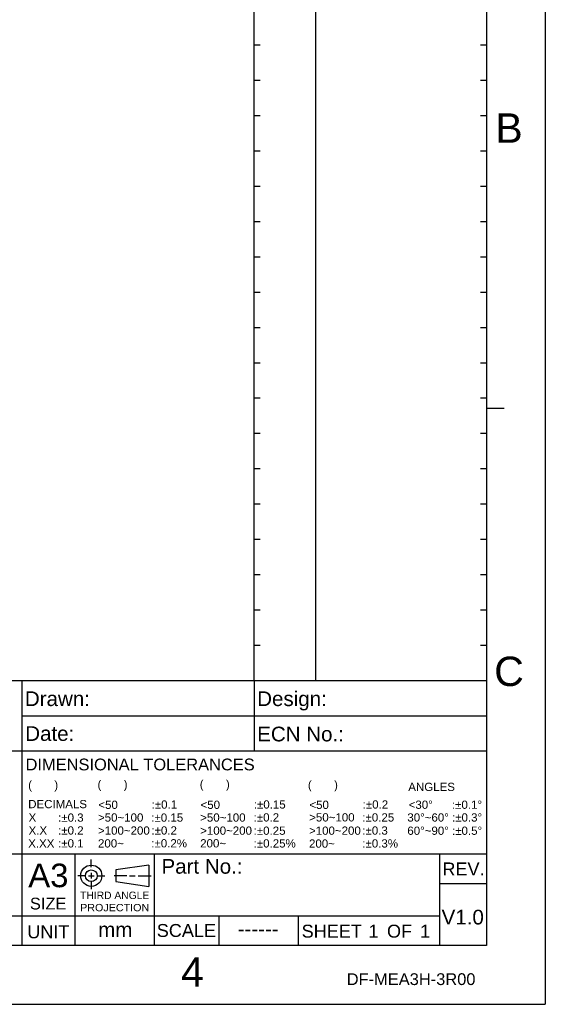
# Model space of a CAD drawing. Header units: millimetres. Extents: x -95 to 535, y -111 to 334.
# Tile 19 of 20: x 401 to 535, y -111 to 140. Entities that reach past the tile are written whole.
import ezdxf
from ezdxf.enums import TextEntityAlignment as Align

# ---------------------------------------------------------------- set-up
doc = ezdxf.new("R2010")
doc.units = ezdxf.units.MM
doc.header["$LTSCALE"] = 23.1
doc.layers.get('0').update_dxf_attribs({"linetype": 'CONTINUOUS'})
doc.layers.add('DIM', color=6, linetype='CONTINUOUS')
doc.layers.add('DRAWING FRAME', color=1, linetype='CONTINUOUS')
doc.styles.add('ARIAL', font='ARIAL.TTF')

msp = doc.modelspace()

# ---------------------------------------------------------------- linework, layer by layer
at = {"layer": 'DRAWING FRAME', "color": 4}
for p in [(535.4447, 334.3981), (535.4447, 334.3981), (-94.5553, -111.1019)]:
    msp.add_line(p, (535.4447, -111.1019), dxfattribs=at)
at = {"layer": 'DRAWING FRAME', "color": 3}
for p, q in [((461.1947, -28.6019), (461.1947, 319.3981)), ((476.9447, -28.6019), (476.9447, 319.3981)), ((520.4447, 319.3981), (520.4447, -96.1019)), ((462.6947, 133.3981), (461.1947, 133.3981)), ((520.4447, 133.3981), (518.9447, 133.3981)), ((462.6947, 124.3981), (461.1947, 124.3981)), ((520.4447, 124.3981), (518.9447, 124.3981)), ((462.6947, 115.3981), (461.1947, 115.3981)), ((520.4447, 115.3981), (518.9447, 115.3981)), ((462.6947, 106.3981), (461.1947, 106.3981)), ((520.4447, 106.3981), (518.9447, 106.3981)), ((462.6947, 97.3981), (461.1947, 97.3981)), ((520.4447, 97.3981), (518.9447, 97.3981)), ((462.6947, 88.3981), (461.1947, 88.3981)), ((520.4447, 88.3981), (518.9447, 88.3981)), ((462.6947, 79.3981), (461.1947, 79.3981)), ((520.4447, 79.3981), (518.9447, 79.3981)), ((462.6947, 70.3981), (461.1947, 70.3981)), ((520.4447, 70.3981), (518.9447, 70.3981)), ((462.6947, 61.3981), (461.1947, 61.3981)), ((520.4447, 61.3981), (518.9447, 61.3981)), ((462.6947, 52.3981), (461.1947, 52.3981)), ((520.4447, 52.3981), (518.9447, 52.3981)), ((462.6947, 43.3981), (461.1947, 43.3981)), ((520.4447, 43.3981), (518.9447, 43.3981)), ((520.4447, 40.8981), (524.9447, 40.8981)), ((520.4447, 40.8981), (524.9447, 40.8981)), ((462.6947, 34.3981), (461.1947, 34.3981)), ((520.4447, 34.3981), (518.9447, 34.3981)), ((462.6947, 25.3981), (461.1947, 25.3981)), ((520.4447, 25.3981), (518.9447, 25.3981)), ((462.6947, 16.3981), (461.1947, 16.3981)), ((520.4447, 16.3981), (518.9447, 16.3981)), ((462.6947, 7.3981), (461.1947, 7.3981)), ((520.4447, 7.3981), (518.9447, 7.3981)), ((462.6947, -1.6019), (461.1947, -1.6019)), ((520.4447, -1.6019), (518.9447, -1.6019)), ((462.6947, -10.6019), (461.1947, -10.6019)), ((520.4447, -10.6019), (518.9447, -10.6019)), ((462.6947, -19.6019), (461.1947, -19.6019)), ((520.4447, -19.6019), (518.9447, -19.6019)), ((520.4447, -28.6019), (292.4447, -28.6019)), ((401.9447, -28.6019), (401.9447, -72.8519)), ((461.1947, -28.6019), (461.1947, -46.6019)), ((520.4447, -37.6019), (401.9447, -37.6019)), ((520.4447, -46.6019), (292.4447, -46.6019)), ((520.4447, -72.8519), (292.4447, -72.8519)), ((401.9447, -72.8519), (401.9447, -96.1019)), ((415.4447, -72.8519), (415.4447, -96.1019)), ((435.6947, -72.8519), (435.6947, -96.1019)), ((508.4447, -72.8519), (508.4447, -96.1019)), ((520.4447, -80.3519), (508.4447, -80.3519)), ((508.4447, -88.6019), (292.4447, -88.6019)), ((452.1947, -88.6019), (452.1947, -96.1019)), ((472.4447, -88.6019), (472.4447, -96.1019)), ((520.4447, -96.1019), (-79.5553, -96.1019))]:
    msp.add_line(p, q, dxfattribs=at)
at = {"layer": 'DRAWING FRAME', "color": 1}
for p, q in [((419.6341, -76.1558), (419.6341, -74.1758)), ((419.6341, -77.6067), (419.6341, -79.0467)), ((434.3341, -75.6267), (425.9341, -76.8267)), ((425.9341, -76.8267), (425.9341, -79.8267)), ((434.3341, -75.6267), (434.3341, -81.0267)), ((418.1941, -78.3267), (416.2141, -78.3267)), ((418.9141, -78.3267), (420.3541, -78.3267)), ((419.6341, -79.7667), (419.6341, -81.7467)), ((421.0741, -78.3267), (423.0541, -78.3267)), ((428.6848, -78.3267), (425.4939, -78.3267)), ((425.9341, -79.8267), (434.3341, -81.0267)), ((429.4048, -78.3267), (430.8448, -78.3267)), ((431.5648, -78.3267), (434.9142, -78.3267))]:
    msp.add_line(p, q, dxfattribs=at)
for radius in [2.7, 1.5]:
    msp.add_circle((419.6341, -78.3267), radius, dxfattribs=at)

# ---------------------------------------------------------------- texts
at = {"color": 1, "linetype": 'Continuous', "style": 'ARIAL'}
for s, p in [('(       )', (403.5274, -56.2204)), ('(       )', (421.2262, -56.0905)), ('(       )', (447.2957, -56.0301)), ('(       )', (474.8874, -56.2068)), ('ANGLES  ', (500.4889, -56.7148)), ('DECIMALS', (403.5472, -61.1009)), ('<50', (421.4351, -61.2828)), (':%%p0.1', (435.0307, -61.2167)), ('<50', (447.5046, -61.2832)), (':%%p0.15', (461.091, -61.1984)), ('<50', (475.2595, -61.2906)), (':%%p0.2', (488.8597, -61.2055)), ('<30%%d      :%%p0.1%%d', (500.5877, -61.2629)), ('X', (403.6435, -64.5285)), (':%%p0.3', (411.1728, -64.5444)), ('>50~100', (421.3423, -64.5228)), (':%%p0.15', (434.9379, -64.5414)), ('>50~100', (447.4118, -64.5287)), (':%%p0.2', (461.05, -64.4959)), ('>50~100', (475.2186, -64.4843)), (':%%p0.25', (488.7669, -64.5029)), ('30%%d~60%%d :%%p0.3%%d', (500.2488, -64.5168)), ('X.X', (403.6435, -67.8322)), (':%%p0.2', (411.1728, -67.8263)), ('>100~200', (421.3423, -67.8478)), (':%%p0.2', (434.9802, -67.8222)), ('>100~200', (447.4118, -67.867)), (':%%p0.25', (461.05, -67.886)), ('>100~200', (475.1667, -67.8744)), (':%%p0.3', (488.7669, -67.8411)), ('60%%d~90%%d :%%p0.5%%d', (500.2488, -67.8954)), ('X.XX', (403.5489, -71.1453)), (':%%p0.1', (411.1728, -71.1229)), ('200~', (421.3423, -71.1248)), (':%%p0.2%', (434.9379, -71.1001)), ('200~', (447.4118, -71.1081)), (':%%p0.25%', (461.05, -71.1271)), ('200~', (475.1667, -71.1674)), (':%%p0.3%', (488.7669, -71.1342))]:
    msp.add_text(s, height=2.1, dxfattribs=at).set_placement(p)
at = {"layer": 'DIM', "style": 'ARIAL'}
for s, height, p in [('V1.0', 3.75, (508.9901, -90.7499)), ('mm', 3.75, (421.3875, -93.9306)), ('mm', 3.75, (421.3875, -93.9306)), ('------', 3.75, (456.966, -93.7596)), ('------', 3.75, (456.966, -93.7596)), ('1', 3.3, (490.3323, -94.1037)), ('1', 3.3, (490.3323, -94.1037)), ('1', 3.3, (503.4927, -94.1037)), ('1', 3.3, (503.4927, -94.1037))]:
    msp.add_text(s, height=height, dxfattribs=at).set_placement(p)
at = {"layer": 'DRAWING FRAME', "color": 1, "style": 'ARIAL'}
for s, p in [('B', (526.1821, 112.2911)), ('C', (526.1821, -26.2089)), ('4', (445.4536, -102.845))]:
    msp.add_text(s, height=7.5, dxfattribs=at).set_placement(p, align=Align.MIDDLE)
for s, height, p in [('Drawn:', 3.75, (402.7018, -35.0669)), ('Design:', 3.75, (461.9518, -35.0669)), ('Date:', 3.75, (402.7891, -43.944)), ('ECN No.:', 3.75, (461.9518, -44.0669)), ('DIMENSIONAL TOLERANCES', 3, (402.8721, -51.4553)), ('A3', 6, (403.5667, -81.2443)), ('Part No.:', 3.75, (437.5417, -77.8054)), ('REV.', 3.3, (509.1853, -78.2423)), ('SIZE', 3, (403.9784, -86.924)), ('UNIT', 3.3, (403.3087, -94.276)), ('SCALE', 3.3, (436.3422, -93.9323)), ('SHEET     OF', 3.3, (473.2884, -94.1037))]:
    msp.add_text(s, height=height, dxfattribs=at).set_placement(p)
at = {"layer": 'DRAWING FRAME', "color": 1, "linetype": 'ByBlock', "style": 'ARIAL'}
for s, width, p, p2 in [('THIRD ANGLE', 1.000794, (416.7929, -84.2488), (434.4173, -84.2488)), ('PROJECTION', 1.044018, (416.7929, -87.3868), (434.4174, -87.3868))]:
    msp.add_text(s, height=1.875, dxfattribs=dict(at, width=width)).set_placement(p, p2, align=Align.FIT)
at = {"layer": 'DRAWING FRAME', "style": 'ARIAL'}
msp.add_text('DF-MEA3H-3R00', height=3, dxfattribs=at).set_placement((484.7946, -106.1885))

doc.saveas('drawing.dxf')
